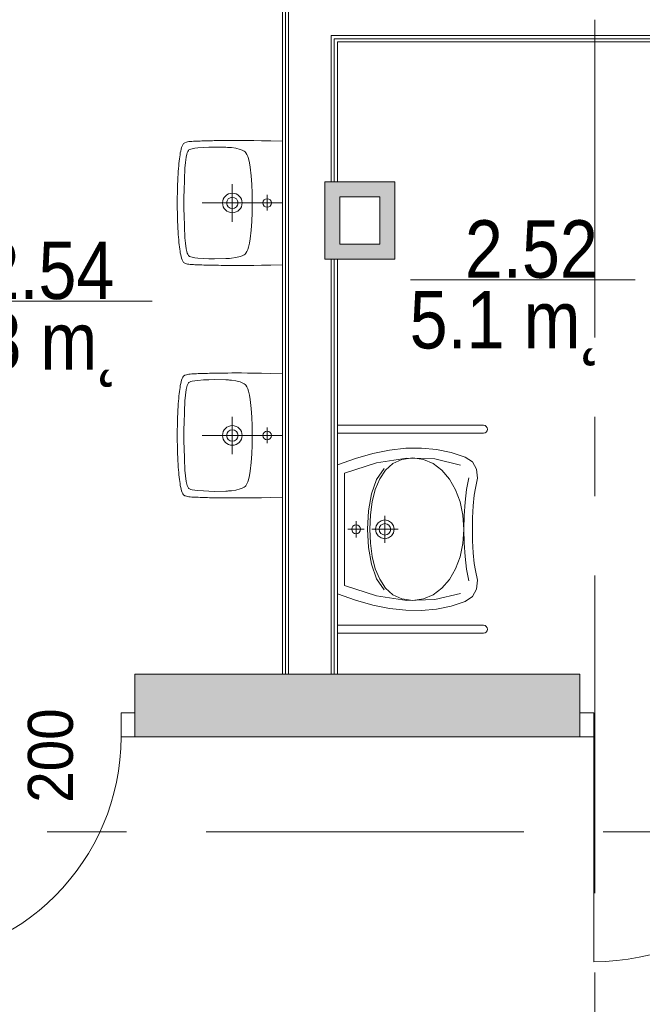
# Model space of a CAD drawing. Header units: centimetres. Extents: x -2574 to 3083, y -1 to 3760.
# Tile 23 of 58: x -856 to -607, y 2984 to 3378. Entities that reach past the tile are written whole.
import ezdxf

# ---------------------------------------------------------------- set-up
doc = ezdxf.new("R2010")
doc.units = ezdxf.units.CM
doc.linetypes.add('Oś', pattern=[222.25, 127, -31.75, 31.75, -31.75])
for name, color, linetype, lineweight in [('A-ANNO-NOTE', 131, 'Continuous', 13), ('A-AREA-IDEN', 2, 'Continuous', 13), ('A-DETL-GENF', 92, 'Continuous', 9), ('A-DETL-MEDM', 33, 'Continuous', 13), ('A-DOOR', 31, 'Continuous', 13), ('A-WALL', 113, 'Continuous', 13), ('A-WALL-FNSH', 113, 'Continuous', 13), ('P-SANR-FIXT', 6, 'Continuous', 13), ('S-GRID', 1, 'Continuous', 13)]:
    doc.layers.add(name, color=color, linetype=linetype, lineweight=lineweight)
doc.layers.add('A-WALL-PATT', color=111, linetype='Continuous', lineweight=13, plot=False)
doc.styles.add('Arial', font='arial.ttf', dxfattribs={"width": 0.9, "height": 18})
doc.styles.add('Arial_7', font='arial.ttf', dxfattribs={"width": 0.85, "height": 23})

msp = doc.modelspace()

# ---------------------------------------------------------------- linework, layer by layer
at = {"layer": 'A-AREA-IDEN', "color": 251, "lineweight": 9}
for p, q in [((-609.56, 3274.06), (-699.32, 3274.06)), ((-802.72, 3265.56), (-892.47, 3265.56))]:
    msp.add_line(p, q, dxfattribs=at)
at = {"layer": 'A-DETL-GENF', "color": 251, "lineweight": 9}
for p, q in [((-809.62, 3100.88), (-815.12, 3100.88)), ((-815.12, 3100.88), (-815.12, 3091.33)), ((-809.62, 3091.33), (-809.62, 3100.88)), ((-626.12, 3100.88), (-631.62, 3100.88)), ((-631.62, 3100.88), (-631.62, 3091.33)), ((-626.12, 3091.33), (-626.12, 3100.88)), ((-815.12, 3091.33), (-809.62, 3091.33)), ((-631.62, 3091.33), (-626.12, 3091.33))]:
    msp.add_line(p, q, dxfattribs=at)
at = {"layer": 'A-DETL-MEDM', "color": 251, "lineweight": 9}
for p, q in [((-815.12, 3100.88), (-815.12, 3091.33)), ((-809.62, 3100.88), (-815.12, 3100.88)), ((-809.62, 3091.33), (-809.62, 3100.88)), ((-631.62, 3091.33), (-631.62, 3100.88)), ((-631.62, 3100.88), (-626.12, 3100.88)), ((-626.12, 3100.88), (-626.12, 3091.33)), ((-815.12, 3091.33), (-809.62, 3091.33)), ((-626.12, 3091.33), (-631.62, 3091.33))]:
    msp.add_line(p, q, dxfattribs=at)
at = {"layer": 'A-DOOR', "color": 251, "lineweight": 9}
msp.add_line((-626.12, 3091.33), (-626.12, 3001.33), dxfattribs=at)
for centre in [(-905.12, 3091.33), (-626.12, 3091.33)]:
    msp.add_arc(centre, 90, 270, 0, dxfattribs=at)
at = {"layer": 'A-WALL', "color": 251, "lineweight": 9}
for p, q in [((-749.37, 3116.33), (-749.37, 3412.58)), ((-748.12, 3116.33), (-748.12, 3412.58)), ((-731.12, 3313.33), (-731.12, 3371.83)), ((-520.12, 3371.83), (-731.12, 3371.83)), ((-729.87, 3313.33), (-729.87, 3370.58)), ((-521.37, 3370.58), (-729.87, 3370.58)), ((-733.62, 3313.33), (-733.62, 3282.33)), ((-728.62, 3313.33), (-733.62, 3313.33)), ((-705.62, 3313.33), (-728.62, 3313.33)), ((-705.62, 3282.33), (-705.62, 3313.33)), ((-727.62, 3288.33), (-727.62, 3307.33)), ((-727.62, 3307.33), (-711.62, 3307.33)), ((-711.62, 3307.33), (-711.62, 3288.33)), ((-711.62, 3288.33), (-727.62, 3288.33)), ((-733.62, 3282.33), (-728.62, 3282.33)), ((-731.12, 3116.33), (-731.12, 3282.33)), ((-729.87, 3116.33), (-729.87, 3282.33)), ((-728.62, 3282.33), (-705.62, 3282.33)), ((-631.62, 3116.33), (-809.62, 3116.33)), ((-809.62, 3116.33), (-809.62, 3100.88)), ((-748.12, 3116.33), (-731.12, 3116.33)), ((-631.62, 3100.88), (-631.62, 3116.33)), ((-809.62, 3091.33), (-631.62, 3091.33))]:
    msp.add_line(p, q, dxfattribs=at)
at = {"layer": 'A-WALL-FNSH', "color": 251, "lineweight": 9}
for p, q in [((-750.62, 3412.58), (-750.62, 3116.33)), ((-728.62, 3313.33), (-728.62, 3369.33)), ((-728.62, 3369.33), (-522.62, 3369.33)), ((-728.62, 3116.33), (-728.62, 3282.33))]:
    msp.add_line(p, q, dxfattribs=at)
at = {"layer": 'A-WALL-PATT', "color": 251, "linetype": 'Continuous', "lineweight": 9, "extrusion": (0, 0, -1)}
for points in [[(711.62, 3307.33), (733.62, 3313.33), (733.62, 3307.33)], [(733.62, 3313.33), (711.62, 3307.33), (711.62, 3313.33)], [(711.62, 3307.33), (705.62, 3313.33), (711.62, 3313.33)], [(705.62, 3313.33), (711.62, 3307.33), (705.62, 3288.33)], [(727.62, 3288.33), (733.62, 3307.33), (733.62, 3288.33)], [(733.62, 3307.33), (727.62, 3288.33), (727.62, 3307.33)], [(705.62, 3288.33), (711.62, 3307.33), (711.62, 3288.33)], [(733.62, 3282.33), (705.62, 3288.33), (733.62, 3288.33)], [(705.62, 3288.33), (733.62, 3282.33), (728.62, 3282.33)], [(705.62, 3288.33), (728.62, 3282.33), (705.62, 3282.33)], [(809.62, 3116.33), (809.62, 3091.33), (631.62, 3091.33)], [(809.62, 3116.33), (631.62, 3091.33), (631.62, 3116.33)]]:
    msp.add_solid(points, dxfattribs=at)
at = {"layer": 'A-WALL-PATT', "color": 251, "linetype": 'Continuous', "lineweight": 9}
msp.add_solid([(-809.62, 3091.33), (-809.62, 3116.33), (-809.62, 3097.15)], dxfattribs=at)
at = {"layer": 'P-SANR-FIXT', "color": 251, "lineweight": 9}
for p, q in [((-790.73, 3327.6), (-790.47, 3328.16)), ((-790.47, 3328.16), (-790.73, 3327.6)), ((-790.47, 3328.16), (-790.09, 3328.64)), ((-790.09, 3328.64), (-790.47, 3328.16)), ((-790.09, 3328.64), (-789.59, 3328.96)), ((-789.59, 3328.96), (-790.09, 3328.64)), ((-789.59, 3328.96), (-789, 3329.17)), ((-789, 3329.17), (-788.5, 3329.28)), ((-788.5, 3329.28), (-787.99, 3329.39)), ((-787.99, 3329.39), (-787.43, 3329.44)), ((-787.43, 3329.44), (-786.84, 3329.49)), ((-786.84, 3329.49), (-786.2, 3329.52)), ((-786.2, 3329.52), (-785.57, 3329.55)), ((-785.57, 3329.55), (-784.9, 3329.57)), ((-784.9, 3329.57), (-784.23, 3329.6)), ((-784.23, 3329.6), (-783.51, 3329.63)), ((-783.51, 3329.63), (-782.8, 3329.65)), ((-782.8, 3329.65), (-782.05, 3329.68)), ((-782.05, 3329.68), (-781.28, 3329.71)), ((-781.28, 3329.71), (-780.51, 3329.71)), ((-780.51, 3329.71), (-779.68, 3329.73)), ((-779.68, 3329.73), (-778.51, 3329.76)), ((-778.51, 3329.76), (-777.92, 3329.79)), ((-777.92, 3329.79), (-777.02, 3329.79)), ((-777.02, 3329.79), (-776.08, 3329.81)), ((-776.08, 3329.81), (-775.13, 3329.81)), ((-775.13, 3329.81), (-774.11, 3329.84)), ((-774.11, 3329.84), (-772.44, 3329.84)), ((-772.44, 3329.84), (-770.76, 3329.87)), ((-770.76, 3329.87), (-766.9, 3329.87)), ((-766.9, 3329.87), (-764.61, 3329.84)), ((-764.61, 3329.84), (-761.97, 3329.81)), ((-761.97, 3329.81), (-758.91, 3329.76)), ((-758.91, 3329.76), (-755.2, 3329.68)), ((-755.2, 3329.68), (-750.62, 3329.55)), ((-791.66, 3323.29), (-791.53, 3324.11)), ((-791.53, 3324.11), (-791.66, 3323.29)), ((-791.53, 3324.11), (-791.42, 3324.86)), ((-791.42, 3324.86), (-791.53, 3324.11)), ((-791.42, 3324.86), (-791.26, 3325.6)), ((-791.26, 3325.6), (-791.42, 3324.86)), ((-791.26, 3325.6), (-791.13, 3326.32)), ((-791.13, 3326.32), (-791.26, 3325.6)), ((-791.13, 3326.32), (-790.95, 3326.99)), ((-790.95, 3326.99), (-791.13, 3326.32)), ((-790.95, 3326.99), (-790.73, 3327.6)), ((-790.73, 3327.6), (-790.95, 3326.99)), ((-789.05, 3323.23), (-788.84, 3324.33)), ((-788.84, 3324.33), (-788.68, 3324.89)), ((-788.68, 3324.89), (-788.47, 3325.42)), ((-788.47, 3325.42), (-788.18, 3325.9)), ((-788.18, 3325.9), (-787.96, 3326.08)), ((-787.96, 3326.08), (-787.72, 3326.22)), ((-787.72, 3326.22), (-787.22, 3326.43)), ((-787.22, 3326.43), (-786.66, 3326.56)), ((-786.66, 3326.56), (-785.57, 3326.75)), ((-785.57, 3326.75), (-784.45, 3326.88)), ((-784.45, 3326.88), (-782.18, 3327.07)), ((-782.18, 3327.07), (-779.95, 3327.18)), ((-779.95, 3327.18), (-777.68, 3327.2)), ((-777.68, 3327.2), (-773.18, 3327.12)), ((-773.18, 3327.12), (-772.49, 3327.1)), ((-772.49, 3327.1), (-772.17, 3327.07)), ((-772.17, 3327.07), (-771.77, 3327.04)), ((-771.77, 3327.04), (-770.89, 3326.99)), ((-770.89, 3326.99), (-769.16, 3326.72)), ((-769.16, 3326.72), (-767.48, 3326.27)), ((-767.48, 3326.27), (-766.66, 3325.98)), ((-766.66, 3325.98), (-765.88, 3325.55)), ((-765.88, 3325.55), (-765.54, 3325.29)), ((-765.54, 3325.29), (-765.24, 3324.97)), ((-765.24, 3324.97), (-764.77, 3324.25)), ((-764.77, 3324.25), (-764.42, 3323.45)), ((-792.06, 3319.67), (-791.98, 3320.65)), ((-791.98, 3320.65), (-792.06, 3319.67)), ((-791.98, 3320.65), (-791.88, 3321.58)), ((-791.88, 3321.58), (-791.98, 3320.65)), ((-791.88, 3321.58), (-791.77, 3322.46)), ((-791.77, 3322.46), (-791.88, 3321.58)), ((-791.77, 3322.46), (-791.66, 3323.29)), ((-791.66, 3323.29), (-791.77, 3322.46)), ((-789.56, 3318.76), (-789.37, 3321)), ((-789.37, 3321), (-789.05, 3323.23)), ((-764.42, 3323.45), (-764.15, 3322.62)), ((-764.15, 3322.62), (-763.78, 3320.92)), ((-763.78, 3320.92), (-763.51, 3319.19)), ((-792.38, 3315.06), (-792.33, 3316.34)), ((-792.33, 3316.34), (-792.38, 3315.06)), ((-792.33, 3316.34), (-792.25, 3317.51)), ((-792.25, 3317.51), (-792.33, 3316.34)), ((-792.25, 3317.51), (-792.14, 3318.6)), ((-792.14, 3318.6), (-792.25, 3317.51)), ((-792.14, 3318.6), (-792.06, 3319.67)), ((-792.06, 3319.67), (-792.14, 3318.6)), ((-789.8, 3314.26), (-789.56, 3318.76)), ((-763.51, 3319.19), (-763.11, 3315.7)), ((-792.52, 3312.23), (-792.46, 3313.7)), ((-792.46, 3313.7), (-792.52, 3312.23)), ((-792.46, 3313.7), (-792.38, 3315.06)), ((-792.38, 3315.06), (-792.46, 3313.7)), ((-789.93, 3309.76), (-789.8, 3314.26)), ((-770.62, 3312.37), (-770.62, 3297.37)), ((-763.11, 3315.7), (-762.82, 3312.23)), ((-792.62, 3306.99), (-792.6, 3308.91)), ((-792.6, 3308.91), (-792.62, 3306.99)), ((-792.6, 3308.91), (-792.57, 3310.66)), ((-792.57, 3310.66), (-792.6, 3308.91)), ((-792.57, 3310.66), (-792.52, 3312.23)), ((-792.52, 3312.23), (-792.57, 3310.66)), ((-790.01, 3307.49), (-789.93, 3309.76)), ((-762.82, 3312.23), (-762.69, 3308.72)), ((-762.69, 3308.72), (-762.63, 3306.99)), ((-792.62, 3302.75), (-792.62, 3306.99)), ((-792.62, 3306.99), (-792.62, 3302.75)), ((-790.07, 3304.86), (-790.04, 3305.66)), ((-790.04, 3304.06), (-790.07, 3304.86)), ((-790.04, 3306.35), (-790.01, 3307.49)), ((-790.04, 3305.66), (-790.04, 3306.35)), ((-750.62, 3304.86), (-782.62, 3304.86)), ((-762.63, 3306.99), (-762.63, 3302.73)), ((-756.64, 3308.08), (-756.64, 3301.82)), ((-792.6, 3300.81), (-792.62, 3302.75)), ((-792.62, 3302.75), (-792.6, 3300.81)), ((-792.57, 3299.08), (-792.6, 3300.81)), ((-792.6, 3300.81), (-792.57, 3299.08)), ((-790.04, 3303.39), (-790.04, 3304.06)), ((-790.01, 3302.22), (-790.04, 3303.39)), ((-789.93, 3299.96), (-790.01, 3302.22)), ((-762.69, 3301), (-762.82, 3297.51)), ((-762.63, 3302.73), (-762.69, 3301)), ((-792.52, 3297.48), (-792.57, 3299.08)), ((-792.57, 3299.08), (-792.52, 3297.48)), ((-792.46, 3296.02), (-792.52, 3297.48)), ((-792.52, 3297.48), (-792.46, 3296.02)), ((-789.8, 3295.46), (-789.93, 3299.96)), ((-762.82, 3297.51), (-763.11, 3294.02)), ((-792.38, 3294.66), (-792.46, 3296.02)), ((-792.46, 3296.02), (-792.38, 3294.66)), ((-792.33, 3293.41), (-792.38, 3294.66)), ((-792.38, 3294.66), (-792.33, 3293.41)), ((-792.25, 3292.21), (-792.33, 3293.41)), ((-792.33, 3293.41), (-792.25, 3292.21)), ((-789.56, 3290.96), (-789.8, 3295.46)), ((-763.11, 3294.02), (-763.51, 3290.53)), ((-792.14, 3291.12), (-792.25, 3292.21)), ((-792.25, 3292.21), (-792.14, 3291.12)), ((-792.06, 3290.08), (-792.14, 3291.12)), ((-792.14, 3291.12), (-792.06, 3290.08)), ((-791.98, 3289.09), (-792.06, 3290.08)), ((-792.06, 3290.08), (-791.98, 3289.09)), ((-791.88, 3288.16), (-791.98, 3289.09)), ((-791.98, 3289.09), (-791.88, 3288.16)), ((-789.37, 3288.72), (-789.56, 3290.96)), ((-789.05, 3286.48), (-789.37, 3288.72)), ((-763.78, 3288.82), (-764.15, 3287.12)), ((-763.51, 3290.53), (-763.78, 3288.82)), ((-791.77, 3287.25), (-791.88, 3288.16)), ((-791.88, 3288.16), (-791.77, 3287.25)), ((-791.66, 3286.43), (-791.77, 3287.25)), ((-791.77, 3287.25), (-791.66, 3286.43)), ((-791.53, 3285.63), (-791.66, 3286.43)), ((-791.66, 3286.43), (-791.53, 3285.63)), ((-791.42, 3284.86), (-791.53, 3285.63)), ((-791.53, 3285.63), (-791.42, 3284.86)), ((-791.26, 3284.11), (-791.42, 3284.86)), ((-791.42, 3284.86), (-791.26, 3284.11)), ((-788.84, 3285.39), (-789.05, 3286.48)), ((-788.68, 3284.83), (-788.84, 3285.39)), ((-788.47, 3284.32), (-788.68, 3284.83)), ((-765.24, 3284.75), (-765.54, 3284.43)), ((-764.77, 3285.47), (-765.24, 3284.75)), ((-764.42, 3286.27), (-764.77, 3285.47)), ((-764.15, 3287.12), (-764.42, 3286.27)), ((-791.13, 3283.42), (-791.26, 3284.11)), ((-791.26, 3284.11), (-791.13, 3283.42)), ((-790.95, 3282.75), (-791.13, 3283.42)), ((-791.13, 3283.42), (-790.95, 3282.75)), ((-790.73, 3282.11), (-790.95, 3282.75)), ((-790.95, 3282.75), (-790.73, 3282.11)), ((-790.47, 3281.55), (-790.73, 3282.11)), ((-790.73, 3282.11), (-790.47, 3281.55)), ((-790.09, 3281.1), (-790.47, 3281.55)), ((-790.47, 3281.55), (-790.09, 3281.1)), ((-789.59, 3280.75), (-790.09, 3281.1)), ((-790.09, 3281.1), (-789.59, 3280.75)), ((-789.29, 3280.65), (-789.59, 3280.75)), ((-789.59, 3280.75), (-789, 3280.57)), ((-788.18, 3283.84), (-788.47, 3284.32)), ((-787.96, 3283.66), (-788.18, 3283.84)), ((-787.72, 3283.5), (-787.96, 3283.66)), ((-787.22, 3283.31), (-787.72, 3283.5)), ((-786.66, 3283.15), (-787.22, 3283.31)), ((-785.57, 3282.97), (-786.66, 3283.15)), ((-784.45, 3282.83), (-785.57, 3282.97)), ((-782.18, 3282.65), (-784.45, 3282.83)), ((-779.95, 3282.57), (-782.18, 3282.65)), ((-777.68, 3282.51), (-779.95, 3282.57)), ((-773.18, 3282.59), (-777.68, 3282.51)), ((-772.49, 3282.62), (-773.18, 3282.59)), ((-772.17, 3282.65), (-772.49, 3282.62)), ((-771.77, 3282.67), (-772.17, 3282.65)), ((-770.89, 3282.75), (-771.77, 3282.67)), ((-769.16, 3282.99), (-770.89, 3282.75)), ((-767.48, 3283.45), (-769.16, 3282.99)), ((-766.66, 3283.74), (-767.48, 3283.45)), ((-765.88, 3284.16), (-766.66, 3283.74)), ((-765.54, 3284.43), (-765.88, 3284.16)), ((-789, 3280.54), (-789.29, 3280.65)), ((-788.5, 3280.44), (-789, 3280.54)), ((-787.99, 3280.36), (-788.5, 3280.44)), ((-787.43, 3280.28), (-787.99, 3280.36)), ((-786.84, 3280.22), (-787.43, 3280.28)), ((-786.2, 3280.2), (-786.84, 3280.22)), ((-785.57, 3280.17), (-786.2, 3280.2)), ((-784.9, 3280.14), (-785.57, 3280.17)), ((-784.23, 3280.12), (-784.9, 3280.14)), ((-783.51, 3280.09), (-784.23, 3280.12)), ((-782.8, 3280.06), (-783.51, 3280.09)), ((-782.05, 3280.04), (-782.8, 3280.06)), ((-781.28, 3280.01), (-782.05, 3280.04)), ((-780.51, 3280.01), (-781.28, 3280.01)), ((-779.68, 3279.98), (-780.51, 3280.01)), ((-778.51, 3279.96), (-779.68, 3279.98)), ((-777.92, 3279.96), (-778.51, 3279.96)), ((-777.02, 3279.93), (-777.92, 3279.96)), ((-776.08, 3279.93), (-777.02, 3279.93)), ((-775.13, 3279.9), (-776.08, 3279.93)), ((-774.11, 3279.9), (-775.13, 3279.9)), ((-772.44, 3279.88), (-774.11, 3279.9)), ((-770.76, 3279.88), (-772.44, 3279.88)), ((-768.92, 3279.85), (-770.76, 3279.88)), ((-766.9, 3279.88), (-768.92, 3279.85)), ((-764.61, 3279.88), (-766.9, 3279.88)), ((-761.97, 3279.9), (-764.61, 3279.88)), ((-758.91, 3279.96), (-761.97, 3279.9)), ((-755.2, 3280.04), (-758.91, 3279.96)), ((-750.62, 3280.17), (-755.2, 3280.04)), ((-791.13, 3233.32), (-790.95, 3233.99)), ((-790.95, 3233.99), (-791.13, 3233.32)), ((-790.95, 3233.99), (-790.73, 3234.6)), ((-790.73, 3234.6), (-790.95, 3233.99)), ((-790.73, 3234.6), (-790.47, 3235.16)), ((-790.47, 3235.16), (-790.73, 3234.6)), ((-790.47, 3235.16), (-790.09, 3235.64)), ((-790.09, 3235.64), (-790.47, 3235.16)), ((-790.09, 3235.64), (-789.59, 3235.96)), ((-789.59, 3235.96), (-790.09, 3235.64)), ((-789.59, 3235.96), (-789, 3236.17)), ((-789, 3236.17), (-788.5, 3236.28)), ((-788.5, 3236.28), (-787.99, 3236.39)), ((-787.99, 3236.39), (-787.43, 3236.44)), ((-787.43, 3236.44), (-786.84, 3236.49)), ((-787.22, 3233.43), (-786.66, 3233.56)), ((-786.84, 3236.49), (-786.2, 3236.52)), ((-786.66, 3233.56), (-785.57, 3233.75)), ((-786.2, 3236.52), (-785.57, 3236.55)), ((-785.57, 3236.55), (-784.9, 3236.57)), ((-785.57, 3233.75), (-784.45, 3233.88)), ((-784.9, 3236.57), (-784.23, 3236.6)), ((-784.45, 3233.88), (-782.18, 3234.07)), ((-784.23, 3236.6), (-783.51, 3236.63)), ((-783.51, 3236.63), (-782.8, 3236.65)), ((-782.8, 3236.65), (-782.05, 3236.68)), ((-782.18, 3234.07), (-779.95, 3234.18)), ((-782.05, 3236.68), (-781.28, 3236.71)), ((-781.28, 3236.71), (-780.51, 3236.71)), ((-780.51, 3236.71), (-779.68, 3236.73)), ((-779.95, 3234.18), (-777.68, 3234.2)), ((-779.68, 3236.73), (-778.51, 3236.76)), ((-778.51, 3236.76), (-777.92, 3236.79)), ((-777.92, 3236.79), (-777.02, 3236.79)), ((-777.68, 3234.2), (-773.18, 3234.12)), ((-777.02, 3236.79), (-776.08, 3236.81)), ((-776.08, 3236.81), (-775.13, 3236.81)), ((-775.13, 3236.81), (-774.11, 3236.84)), ((-774.11, 3236.84), (-772.44, 3236.84)), ((-773.18, 3234.12), (-772.49, 3234.1)), ((-772.49, 3234.1), (-772.17, 3234.07)), ((-772.44, 3236.84), (-770.76, 3236.87)), ((-772.17, 3234.07), (-771.77, 3234.04)), ((-771.77, 3234.04), (-770.89, 3233.99)), ((-770.89, 3233.99), (-769.16, 3233.72)), ((-770.76, 3236.87), (-766.9, 3236.87)), ((-769.16, 3233.72), (-767.48, 3233.27)), ((-766.9, 3236.87), (-764.61, 3236.84)), ((-764.61, 3236.84), (-761.97, 3236.81)), ((-761.97, 3236.81), (-758.91, 3236.76)), ((-758.91, 3236.76), (-755.2, 3236.68)), ((-755.2, 3236.68), (-750.62, 3236.55)), ((-791.77, 3229.46), (-791.66, 3230.29)), ((-791.66, 3230.29), (-791.77, 3229.46)), ((-791.66, 3230.29), (-791.53, 3231.11)), ((-791.53, 3231.11), (-791.66, 3230.29)), ((-791.53, 3231.11), (-791.42, 3231.86)), ((-791.42, 3231.86), (-791.53, 3231.11)), ((-791.42, 3231.86), (-791.26, 3232.6)), ((-791.26, 3232.6), (-791.42, 3231.86)), ((-791.26, 3232.6), (-791.13, 3233.32)), ((-791.13, 3233.32), (-791.26, 3232.6)), ((-789.37, 3228), (-789.05, 3230.23)), ((-789.05, 3230.23), (-788.84, 3231.33)), ((-788.84, 3231.33), (-788.68, 3231.89)), ((-788.68, 3231.89), (-788.47, 3232.42)), ((-788.47, 3232.42), (-788.18, 3232.9)), ((-788.18, 3232.9), (-787.96, 3233.08)), ((-787.96, 3233.08), (-787.72, 3233.22)), ((-787.72, 3233.22), (-787.22, 3233.43)), ((-767.48, 3233.27), (-766.66, 3232.98)), ((-766.66, 3232.98), (-765.88, 3232.55)), ((-765.88, 3232.55), (-765.54, 3232.29)), ((-765.54, 3232.29), (-765.24, 3231.97)), ((-765.24, 3231.97), (-764.77, 3231.25)), ((-764.77, 3231.25), (-764.42, 3230.45)), ((-764.42, 3230.45), (-764.15, 3229.62)), ((-764.15, 3229.62), (-763.78, 3227.92)), ((-792.14, 3225.6), (-792.06, 3226.67)), ((-792.06, 3226.67), (-792.14, 3225.6)), ((-792.06, 3226.67), (-791.98, 3227.65)), ((-791.98, 3227.65), (-792.06, 3226.67)), ((-791.98, 3227.65), (-791.88, 3228.58)), ((-791.88, 3228.58), (-791.98, 3227.65)), ((-791.88, 3228.58), (-791.77, 3229.46)), ((-791.77, 3229.46), (-791.88, 3228.58)), ((-789.8, 3221.26), (-789.56, 3225.76)), ((-789.56, 3225.76), (-789.37, 3228)), ((-763.78, 3227.92), (-763.51, 3226.19)), ((-763.51, 3226.19), (-763.11, 3222.7)), ((-792.46, 3220.7), (-792.38, 3222.06)), ((-792.38, 3222.06), (-792.46, 3220.7)), ((-792.38, 3222.06), (-792.33, 3223.34)), ((-792.33, 3223.34), (-792.38, 3222.06)), ((-792.33, 3223.34), (-792.25, 3224.51)), ((-792.25, 3224.51), (-792.33, 3223.34)), ((-792.25, 3224.51), (-792.14, 3225.6)), ((-792.14, 3225.6), (-792.25, 3224.51)), ((-763.11, 3222.7), (-762.82, 3219.23)), ((-792.57, 3217.66), (-792.52, 3219.23)), ((-792.52, 3219.23), (-792.57, 3217.66)), ((-792.52, 3219.23), (-792.46, 3220.7)), ((-792.46, 3220.7), (-792.52, 3219.23)), ((-789.93, 3216.76), (-789.8, 3221.26)), ((-770.62, 3219.37), (-770.62, 3204.37)), ((-762.82, 3219.23), (-762.69, 3215.72)), ((-792.62, 3213.99), (-792.6, 3215.91)), ((-792.6, 3215.91), (-792.62, 3213.99)), ((-792.62, 3209.75), (-792.62, 3213.99)), ((-792.62, 3213.99), (-792.62, 3209.75)), ((-792.6, 3215.91), (-792.57, 3217.66)), ((-792.57, 3217.66), (-792.6, 3215.91)), ((-790.04, 3213.35), (-790.01, 3214.49)), ((-790.01, 3214.49), (-789.93, 3216.76)), ((-762.69, 3215.72), (-762.63, 3213.99)), ((-762.63, 3213.99), (-762.63, 3209.73)), ((-756.64, 3215.08), (-756.64, 3208.82)), ((-670.22, 3215.93), (-728.62, 3215.93)), ((-790.07, 3211.86), (-790.04, 3212.66)), ((-790.04, 3211.06), (-790.07, 3211.86)), ((-790.04, 3212.66), (-790.04, 3213.35)), ((-790.04, 3210.39), (-790.04, 3211.06)), ((-790.01, 3209.22), (-790.04, 3210.39)), ((-750.62, 3211.86), (-782.62, 3211.86)), ((-670.22, 3212.73), (-728.62, 3212.73)), ((-792.6, 3207.81), (-792.62, 3209.75)), ((-792.62, 3209.75), (-792.6, 3207.81)), ((-792.57, 3206.08), (-792.6, 3207.81)), ((-792.6, 3207.81), (-792.57, 3206.08)), ((-792.52, 3204.48), (-792.57, 3206.08)), ((-792.57, 3206.08), (-792.52, 3204.48)), ((-789.93, 3206.96), (-790.01, 3209.22)), ((-789.8, 3202.46), (-789.93, 3206.96)), ((-762.69, 3208), (-762.82, 3204.51)), ((-762.63, 3209.73), (-762.69, 3208)), ((-707.73, 3206.01), (-714.46, 3204.67)), ((-701.24, 3206.72), (-707.73, 3206.01)), ((-694.98, 3206.8), (-701.24, 3206.72)), ((-688.94, 3206.24), (-694.98, 3206.8)), ((-683.11, 3205.05), (-688.94, 3206.24)), ((-792.46, 3203.02), (-792.52, 3204.48)), ((-792.52, 3204.48), (-792.46, 3203.02)), ((-792.38, 3201.66), (-792.46, 3203.02)), ((-792.46, 3203.02), (-792.38, 3201.66)), ((-789.56, 3197.96), (-789.8, 3202.46)), ((-762.82, 3204.51), (-763.11, 3201.02)), ((-721.42, 3202.71), (-728.62, 3200.13)), ((-714.46, 3204.67), (-721.42, 3202.71)), ((-700.88, 3202.78), (-712.98, 3200.91)), ((-702.79, 3202.31), (-706.4, 3200.63)), ((-698.49, 3202.91), (-702.79, 3202.31)), ((-689.64, 3202.46), (-700.88, 3202.78)), ((-694.21, 3202.31), (-698.49, 3202.91)), ((-690.3, 3200.61), (-694.21, 3202.31)), ((-679.34, 3200), (-689.64, 3202.46)), ((-677.5, 3203.21), (-683.11, 3205.05)), ((-674.66, 3201.25), (-677.5, 3203.21)), ((-792.33, 3200.41), (-792.38, 3201.66)), ((-792.38, 3201.66), (-792.33, 3200.41)), ((-792.25, 3199.21), (-792.33, 3200.41)), ((-792.33, 3200.41), (-792.25, 3199.21)), ((-792.14, 3198.12), (-792.25, 3199.21)), ((-792.25, 3199.21), (-792.14, 3198.12)), ((-792.06, 3197.08), (-792.14, 3198.12)), ((-792.14, 3198.12), (-792.06, 3197.08)), ((-763.11, 3201.02), (-763.51, 3197.53)), ((-712.98, 3200.91), (-725.82, 3196.83)), ((-712.91, 3194.21), (-709.88, 3198.71)), ((-706.4, 3200.63), (-709.36, 3197.96)), ((-686.82, 3197.94), (-690.3, 3200.61)), ((-673.04, 3198.32), (-674.66, 3201.25)), ((-672.61, 3194.72), (-673.04, 3198.32)), ((-791.98, 3196.09), (-792.06, 3197.08)), ((-792.06, 3197.08), (-791.98, 3196.09)), ((-791.88, 3195.16), (-791.98, 3196.09)), ((-791.98, 3196.09), (-791.88, 3195.16)), ((-791.77, 3194.25), (-791.88, 3195.16)), ((-791.88, 3195.16), (-791.77, 3194.25)), ((-791.66, 3193.43), (-791.77, 3194.25)), ((-791.77, 3194.25), (-791.66, 3193.43)), ((-789.37, 3195.72), (-789.56, 3197.96)), ((-789.05, 3193.48), (-789.37, 3195.72)), ((-764.15, 3194.12), (-764.42, 3193.27)), ((-763.78, 3195.82), (-764.15, 3194.12)), ((-763.51, 3197.53), (-763.78, 3195.82)), ((-725.82, 3196.83), (-725.82, 3174.33)), ((-715, 3188.47), (-712.91, 3194.21)), ((-711.7, 3194.45), (-713.45, 3190.22)), ((-709.36, 3197.96), (-711.7, 3194.45)), ((-683.83, 3194.41), (-686.82, 3197.94)), ((-681.4, 3190.16), (-683.83, 3194.41)), ((-676.12, 3194.97), (-676.99, 3190.26)), ((-673.34, 3190.79), (-672.61, 3194.72)), ((-791.53, 3192.63), (-791.66, 3193.43)), ((-791.66, 3193.43), (-791.53, 3192.63)), ((-791.42, 3191.86), (-791.53, 3192.63)), ((-791.53, 3192.63), (-791.42, 3191.86)), ((-791.26, 3191.11), (-791.42, 3191.86)), ((-791.42, 3191.86), (-791.26, 3191.11)), ((-791.13, 3190.42), (-791.26, 3191.11)), ((-791.26, 3191.11), (-791.13, 3190.42)), ((-790.95, 3189.75), (-791.13, 3190.42)), ((-791.13, 3190.42), (-790.95, 3189.75)), ((-788.84, 3192.39), (-789.05, 3193.48)), ((-788.68, 3191.83), (-788.84, 3192.39)), ((-788.47, 3191.32), (-788.68, 3191.83)), ((-788.18, 3190.84), (-788.47, 3191.32)), ((-787.96, 3190.66), (-788.18, 3190.84)), ((-787.72, 3190.5), (-787.96, 3190.66)), ((-787.22, 3190.31), (-787.72, 3190.5)), ((-786.66, 3190.15), (-787.22, 3190.31)), ((-767.48, 3190.45), (-769.16, 3189.99)), ((-766.66, 3190.74), (-767.48, 3190.45)), ((-765.88, 3191.16), (-766.66, 3190.74)), ((-765.54, 3191.43), (-765.88, 3191.16)), ((-765.24, 3191.75), (-765.54, 3191.43)), ((-764.77, 3192.47), (-765.24, 3191.75)), ((-764.42, 3193.27), (-764.77, 3192.47)), ((-713.45, 3190.22), (-714.66, 3185.38)), ((-676.99, 3190.26), (-677.55, 3185.18)), ((-673.9, 3187.97), (-673.34, 3190.79)), ((-790.73, 3189.11), (-790.95, 3189.75)), ((-790.95, 3189.75), (-790.73, 3189.11)), ((-790.47, 3188.55), (-790.73, 3189.11)), ((-790.73, 3189.11), (-790.47, 3188.55)), ((-790.09, 3188.1), (-790.47, 3188.55)), ((-790.47, 3188.55), (-790.09, 3188.1)), ((-789.59, 3187.75), (-790.09, 3188.1)), ((-790.09, 3188.1), (-789.59, 3187.75)), ((-789.29, 3187.65), (-789.59, 3187.75)), ((-789.59, 3187.75), (-789, 3187.57)), ((-789, 3187.54), (-789.29, 3187.65)), ((-788.5, 3187.44), (-789, 3187.54)), ((-787.99, 3187.36), (-788.5, 3187.44)), ((-787.43, 3187.28), (-787.99, 3187.36)), ((-786.84, 3187.22), (-787.43, 3187.28)), ((-786.2, 3187.2), (-786.84, 3187.22)), ((-785.57, 3189.97), (-786.66, 3190.15)), ((-785.57, 3187.17), (-786.2, 3187.2)), ((-784.45, 3189.83), (-785.57, 3189.97)), ((-784.9, 3187.14), (-785.57, 3187.17)), ((-784.23, 3187.12), (-784.9, 3187.14)), ((-782.18, 3189.65), (-784.45, 3189.83)), ((-783.51, 3187.09), (-784.23, 3187.12)), ((-782.8, 3187.06), (-783.51, 3187.09)), ((-782.05, 3187.04), (-782.8, 3187.06)), ((-779.95, 3189.57), (-782.18, 3189.65)), ((-781.28, 3187.01), (-782.05, 3187.04)), ((-780.51, 3187.01), (-781.28, 3187.01)), ((-779.68, 3186.98), (-780.51, 3187.01)), ((-777.68, 3189.51), (-779.95, 3189.57)), ((-778.51, 3186.96), (-779.68, 3186.98)), ((-777.92, 3186.96), (-778.51, 3186.96)), ((-777.02, 3186.93), (-777.92, 3186.96)), ((-773.18, 3189.59), (-777.68, 3189.51)), ((-776.08, 3186.93), (-777.02, 3186.93)), ((-775.13, 3186.9), (-776.08, 3186.93)), ((-774.11, 3186.9), (-775.13, 3186.9)), ((-772.44, 3186.88), (-774.11, 3186.9)), ((-772.49, 3189.62), (-773.18, 3189.59)), ((-772.17, 3189.65), (-772.49, 3189.62)), ((-770.76, 3186.88), (-772.44, 3186.88)), ((-771.77, 3189.67), (-772.17, 3189.65)), ((-770.89, 3189.75), (-771.77, 3189.67)), ((-769.16, 3189.99), (-770.89, 3189.75)), ((-768.92, 3186.85), (-770.76, 3186.88)), ((-766.9, 3186.88), (-768.92, 3186.85)), ((-764.61, 3186.88), (-766.9, 3186.88)), ((-761.97, 3186.9), (-764.61, 3186.88)), ((-758.91, 3186.96), (-761.97, 3186.9)), ((-755.2, 3187.04), (-758.91, 3186.96)), ((-750.62, 3187.17), (-755.2, 3187.04)), ((-716.2, 3181.77), (-715, 3188.47)), ((-679.59, 3185.31), (-681.4, 3190.16)), ((-674.33, 3183.74), (-673.9, 3187.97)), ((-714.66, 3185.38), (-715.36, 3180.06)), ((-678.45, 3179.98), (-679.59, 3185.31)), ((-677.55, 3185.18), (-677.88, 3179.84)), ((-674.59, 3178.93), (-674.33, 3183.74)), ((-716.59, 3174.39), (-716.2, 3181.77)), ((-715.36, 3180.06), (-715.59, 3174.39)), ((-709.61, 3179.67), (-709.61, 3168.98)), ((-678.06, 3174.31), (-678.45, 3179.98)), ((-677.88, 3179.84), (-678.1, 3174.34)), ((-674.61, 3174.33), (-674.59, 3178.93)), ((-722.9, 3174.33), (-722.76, 3175.01)), ((-722.76, 3175.01), (-722.38, 3175.56)), ((-722.38, 3175.56), (-721.83, 3175.94)), ((-721.83, 3175.94), (-721.15, 3176.08)), ((-721.15, 3171.07), (-721.15, 3177.58)), ((-721.15, 3176.08), (-720.47, 3175.94)), ((-720.47, 3175.94), (-719.91, 3175.56)), ((-719.91, 3175.56), (-719.54, 3175.01)), ((-719.54, 3175.01), (-719.4, 3174.33)), ((-713.36, 3174.33), (-713.07, 3175.78)), ((-713.07, 3175.78), (-712.26, 3176.98)), ((-712.26, 3176.98), (-711.07, 3177.78)), ((-711.91, 3174.33), (-711.73, 3175.22)), ((-711.73, 3175.22), (-711.24, 3175.95)), ((-711.24, 3175.95), (-710.5, 3176.44)), ((-711.07, 3177.78), (-709.61, 3178.08)), ((-710.5, 3176.44), (-709.61, 3176.63)), ((-709.61, 3178.08), (-708.15, 3177.78)), ((-709.61, 3176.63), (-708.72, 3176.44)), ((-708.72, 3176.44), (-707.98, 3175.95)), ((-708.15, 3177.78), (-706.96, 3176.98)), ((-707.98, 3175.95), (-707.49, 3175.22)), ((-707.49, 3175.22), (-707.31, 3174.33)), ((-706.96, 3176.98), (-706.15, 3175.78)), ((-706.15, 3175.78), (-705.86, 3174.33)), ((-725.82, 3174.33), (-725.82, 3151.82)), ((-717.89, 3174.33), (-724.4, 3174.33)), ((-722.76, 3173.65), (-722.9, 3174.33)), ((-722.38, 3173.09), (-722.76, 3173.65)), ((-721.83, 3172.71), (-722.38, 3173.09)), ((-721.15, 3172.57), (-721.83, 3172.71)), ((-720.47, 3172.71), (-721.15, 3172.57)), ((-719.91, 3173.09), (-720.47, 3172.71)), ((-719.54, 3173.65), (-719.91, 3173.09)), ((-719.4, 3174.33), (-719.54, 3173.65)), ((-716.2, 3167.02), (-716.59, 3174.39)), ((-715.59, 3174.39), (-715.36, 3168.72)), ((-704.36, 3174.33), (-714.86, 3174.33)), ((-713.07, 3172.87), (-713.36, 3174.33)), ((-712.26, 3171.67), (-713.07, 3172.87)), ((-711.07, 3170.87), (-712.26, 3171.67)), ((-711.73, 3173.43), (-711.91, 3174.33)), ((-711.24, 3172.7), (-711.73, 3173.43)), ((-710.5, 3172.21), (-711.24, 3172.7)), ((-709.61, 3170.57), (-711.07, 3170.87)), ((-709.61, 3172.02), (-710.5, 3172.21)), ((-708.72, 3172.21), (-709.61, 3172.02)), ((-708.15, 3170.87), (-709.61, 3170.57)), ((-707.98, 3172.7), (-708.72, 3172.21)), ((-706.96, 3171.67), (-708.15, 3170.87)), ((-707.49, 3173.43), (-707.98, 3172.7)), ((-707.31, 3174.33), (-707.49, 3173.43)), ((-706.15, 3172.87), (-706.96, 3171.67)), ((-705.86, 3174.33), (-706.15, 3172.87)), ((-678.45, 3168.64), (-678.06, 3174.31)), ((-678.1, 3174.34), (-677.88, 3168.84)), ((-674.59, 3169.73), (-674.61, 3174.33)), ((-715, 3160.32), (-716.2, 3167.02)), ((-715.36, 3168.72), (-714.66, 3163.41)), ((-679.59, 3163.34), (-678.45, 3168.64)), ((-677.88, 3168.84), (-677.55, 3163.5)), ((-674.33, 3164.91), (-674.59, 3169.73)), ((-714.66, 3163.41), (-713.45, 3158.57)), ((-681.4, 3158.51), (-679.59, 3163.34)), ((-677.55, 3163.5), (-676.99, 3158.42)), ((-673.9, 3160.68), (-674.33, 3164.91)), ((-712.91, 3154.57), (-715, 3160.32)), ((-673.34, 3157.86), (-673.9, 3160.68)), ((-713.45, 3158.57), (-711.7, 3154.33)), ((-683.83, 3154.29), (-681.4, 3158.51)), ((-676.99, 3158.42), (-676.12, 3153.71)), ((-672.61, 3153.93), (-673.34, 3157.86)), ((-725.82, 3151.82), (-712.98, 3147.74)), ((-709.88, 3150.07), (-712.91, 3154.57)), ((-711.7, 3154.33), (-709.36, 3150.82)), ((-709.36, 3150.82), (-706.4, 3148.16)), ((-690.3, 3148.14), (-686.82, 3150.79)), ((-686.82, 3150.79), (-683.83, 3154.29)), ((-673.04, 3150.33), (-672.61, 3153.93)), ((-728.62, 3148.52), (-721.42, 3145.94)), ((-712.98, 3147.74), (-700.88, 3145.87)), ((-706.4, 3148.16), (-702.79, 3146.47)), ((-694.21, 3146.46), (-690.3, 3148.14)), ((-689.64, 3146.19), (-679.34, 3148.65)), ((-677.5, 3145.44), (-674.66, 3147.4)), ((-674.66, 3147.4), (-673.04, 3150.33)), ((-721.42, 3145.94), (-714.46, 3143.98)), ((-714.46, 3143.98), (-707.73, 3142.64)), ((-702.79, 3146.47), (-698.49, 3145.88)), ((-700.88, 3145.87), (-689.64, 3146.19)), ((-698.49, 3145.88), (-694.21, 3146.46)), ((-688.94, 3142.41), (-683.11, 3143.6)), ((-683.11, 3143.6), (-677.5, 3145.44)), ((-707.73, 3142.64), (-701.24, 3141.93)), ((-701.24, 3141.93), (-694.98, 3141.85)), ((-694.98, 3141.85), (-688.94, 3142.41)), ((-670.22, 3135.93), (-728.62, 3135.93)), ((-728.62, 3132.73), (-670.22, 3132.73))]:
    msp.add_line(p, q, dxfattribs=at)
for centre, radius in [((-770.62, 3304.87), 3.92), ((-770.62, 3304.87), 2.28), ((-756.64, 3304.86), 1.72), ((-770.62, 3211.87), 3.92), ((-770.62, 3211.87), 2.28), ((-756.64, 3211.86), 1.72)]:
    msp.add_circle(centre, radius, dxfattribs=at)
for centre in [(-670.22, 3214.33), (-670.22, 3134.33)]:
    msp.add_arc(centre, 1.6, 270, 90, dxfattribs=at)
at = {"layer": 'S-GRID', "color": 251, "linetype": 'Oś', "lineweight": 9}
for p, q in [((-625.62, 3600.33), (-625.62, 2843.33)), ((-1225.62, 3053.33), (1897.1, 3053.33))]:
    msp.add_line(p, q, dxfattribs=at)

# ---------------------------------------------------------------- texts
at = {"layer": 'A-ANNO-NOTE', "color": 251, "lineweight": 9, "style": 'Arial', "width": 0.9}
msp.add_text('200', height=18, rotation=90, dxfattribs=at).set_placement((-834.36, 3064.94))
msp.add_text('200', height=18, rotation=90, dxfattribs=at).set_placement((-834.36, 3064.94))
at = {"layer": 'A-AREA-IDEN', "color": 251, "lineweight": 9, "style": 'Arial_7', "width": 0.85}
for s, p in [('2.52', (-677.62, 3274.94)), ('2.54', (-870.91, 3266.44)), ('5.1 m˛', (-699.73, 3246.66)), ('6.8 m˛', (-892.89, 3238.16))]:
    msp.add_text(s, height=23, dxfattribs=at).set_placement(p)

doc.saveas('drawing.dxf')
